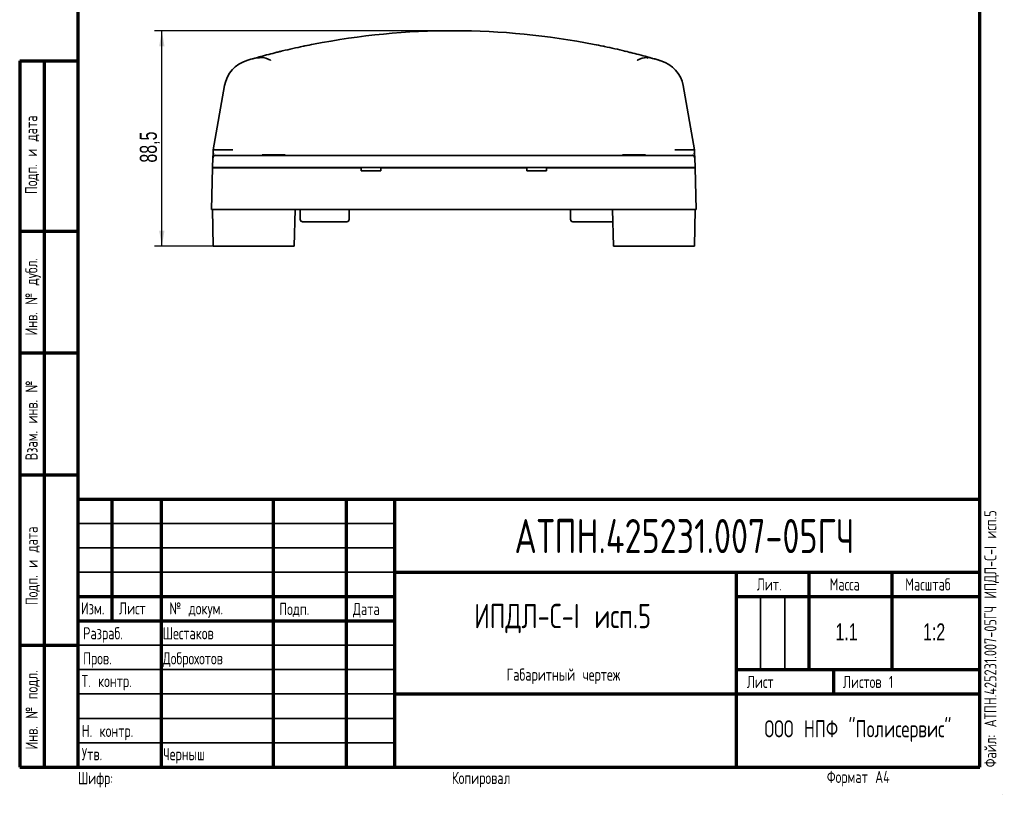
# Model space of a CAD drawing. Header units: millimetres. Extents: x 8 to 210, y -1 to 292.
# Tile 1 of 5: x 8 to 210, y -1 to 158. Entities that reach past the tile are written whole.
import ezdxf

# ---------------------------------------------------------------- set-up
doc = ezdxf.new("R2010")
doc.units = ezdxf.units.MM
doc.layers.add('ЦВЕТ_ОСНОВНОЙ_НАДПИСИ_И_РАМКИ', color=7, linetype='Continuous')
doc.layers.add('ЧЕРТЕЖ', color=7, linetype='Continuous', lineweight=25)
doc.styles.add('SLDTEXTSTYLE0', font='TXT', dxfattribs={"width": 0.7, "bigfont": 'bigfont'})
doc.styles.add('SLDTEXTSTYLE1', font='TXT', dxfattribs={"width": 0.7})
doc.styles.add('SLDTEXTSTYLE2', font='TXT', dxfattribs={"width": 0.605, "bigfont": 'bigfont'})
doc.dimstyles.new('SLDDIMSTYLE1', dxfattribs={"dimtxt": 3.5, "dimasz": 3.2, "dimexe": 0, "dimexo": 0.0625, "dimgap": 0.875, "dimtad": 2, "dimdec": 1, "dimlfac": 2, "dimrnd": 1e-09, "dimzin": 12, "dimdsep": 46, "dimtxsty": 'SLDTEXTSTYLE1', "dimsah": 1, "dimcen": 0.09, "dimadec": 0, "dimazin": 3, "dimtfac": 1, "dimtdec": 1, "dimtofl": 0, "dimtmove": 0, "dimatfit": 3, "dimfxl": 0, "dimfrac": 2, "dimtolj": 1, "dimtzin": 12, "dimarcsym": 0})

# ---------------------------------------------------------------- blocks, each defined once
blk = doc.blocks.new('_D_8')
at = {"layer": 'ЧЕРТЕЖ'}
for p, q in [((96.99, 156.16), (35.67, 156.16)), ((37.17, 111.93), (37.17, 156.16)), ((54.22, 111.93), (35.67, 111.93))]:
    blk.add_line(p, q, dxfattribs=at)
for points in [[(37.17, 156.16), (36.62, 152.96), (37.72, 152.96)], [(37.17, 111.93), (37.72, 115.13), (36.62, 115.13)]]:
    blk.add_solid(points, dxfattribs=at)
at = {"layer": 'ЧЕРТЕЖ', "insert": (32.65, 129.08), "char_height": 3.5, "attachment_point": 1, "rotation": 90, "style": 'SLDTEXTSTYLE1'}
blk.add_mtext('88,5', dxfattribs=at)

msp = doc.modelspace()

# ---------------------------------------------------------------- linework, layer by layer
at = {"color": 7, "linetype": 'Continuous', "lineweight": 35}
for p, q in [((132.37, 151.919), (132.002, 151.979)), ((57.437, 150.679), (56.359, 150.554)), ((59.497, 150.059), (59.438, 150.098)), ((134.754, 150.09), (134.692, 150.05)), ((137.8, 150.502), (136.725, 150.631)), ((137.911, 150.474), (137.791, 150.484)), ((51.697, 148.25), (51.638, 148.19)), ((47.713, 131.711), (50.047, 144.948)), ((144.135, 144.887), (146.458, 131.711)), ((47.69, 131.038), (47.713, 131.711)), ((47.713, 131.711), (47.713, 131.711)), ((51.713, 131.711), (47.926, 131.711)), ((142.458, 131.711), (146.241, 131.711)), ((146.458, 131.711), (146.458, 131.711)), ((146.458, 131.711), (146.482, 131.038)), ((47.586, 128.055), (47.656, 130.073)), ((47.656, 130.073), (47.69, 131.038)), ((48.026, 130.585), (48.086, 130.589)), ((48.026, 130.585), (48.086, 130.589)), ((48.087, 130.563), (48.364, 130.563)), ((48.156, 130.555), (54.152, 130.555)), ((54.152, 130.555), (140.019, 130.555)), ((57.728, 130.691), (57.728, 130.555)), ((58.071, 130.691), (57.728, 130.691)), ((62.443, 130.691), (58.071, 130.691)), ((62.443, 130.555), (62.443, 130.691)), ((131.728, 130.691), (131.728, 130.555)), ((136.128, 130.691), (131.728, 130.691)), ((136.443, 130.691), (136.128, 130.691)), ((136.443, 130.555), (136.443, 130.691)), ((140.019, 130.555), (146.016, 130.555)), ((142.481, 130.563), (142.802, 130.563)), ((145.877, 130.555), (146.016, 130.555)), ((145.932, 130.563), (146.083, 130.563)), ((146.085, 130.589), (146.146, 130.585)), ((146.085, 130.589), (146.146, 130.585)), ((146.515, 130.073), (146.453, 130.075)), ((146.482, 131.038), (146.515, 130.073)), ((146.515, 130.073), (146.586, 128.055)), ((47.355, 119.43), (47.58, 128.005)), ((47.58, 128.005), (54.078, 128.005)), ((54.082, 128.055), (47.586, 128.055)), ((48.428, 128.005), (48.428, 128.055)), ((54.078, 128.005), (78.056, 128.005)), ((54.082, 128.055), (140.09, 128.055)), ((78.053, 128.055), (78.056, 128.005)), ((78.056, 128.005), (78.086, 127.43)), ((82.086, 127.43), (78.086, 127.43)), ((82.116, 128.005), (82.086, 127.43)), ((82.118, 128.055), (82.116, 128.005)), ((82.116, 128.005), (112.056, 128.005)), ((112.056, 128.005), (112.053, 128.055)), ((112.086, 127.43), (112.056, 128.005)), ((116.086, 127.43), (112.086, 127.43)), ((116.086, 127.43), (116.116, 128.005)), ((116.116, 128.005), (116.118, 128.055)), ((116.116, 128.005), (140.094, 128.005)), ((146.586, 128.055), (140.09, 128.055)), ((140.094, 128.005), (146.592, 128.005)), ((145.743, 128.055), (145.743, 128.005)), ((146.592, 128.005), (146.816, 119.43)), ((53.853, 119.43), (47.355, 119.43)), ((47.716, 111.93), (47.585, 119.43)), ((53.853, 119.43), (140.318, 119.43)), ((64.53, 119.43), (64.333, 111.93)), ((64.804, 119.425), (64.53, 119.425)), ((64.804, 119.43), (64.804, 119.425)), ((65.244, 119.425), (64.804, 119.425)), ((65.244, 119.43), (65.244, 119.425)), ((65.607, 119.425), (65.244, 119.425)), ((65.559, 119.425), (65.559, 117.43)), ((65.607, 119.43), (65.607, 119.425)), ((67.083, 119.425), (65.607, 119.425)), ((67.083, 119.43), (67.083, 119.425)), ((67.528, 119.425), (67.128, 119.425)), ((67.331, 119.43), (67.331, 119.425)), ((68.101, 119.425), (67.331, 119.425)), ((68.101, 119.43), (68.101, 119.425)), ((68.538, 119.425), (68.101, 119.425)), ((68.538, 119.43), (68.538, 119.425)), ((69.308, 119.425), (68.538, 119.425)), ((69.308, 119.43), (69.308, 119.425)), ((70.143, 119.425), (69.353, 119.425)), ((70.143, 119.43), (70.143, 119.425)), ((70.505, 119.43), (70.505, 119.425)), ((70.937, 119.425), (70.505, 119.425)), ((70.937, 119.43), (70.937, 119.425)), ((71.559, 119.425), (70.937, 119.425)), ((71.559, 119.43), (71.559, 119.425)), ((72.015, 119.425), (71.559, 119.425)), ((72.015, 119.43), (72.015, 119.425)), ((72.269, 119.43), (72.269, 119.425)), ((73.127, 119.425), (72.269, 119.425)), ((73.474, 119.425), (73.127, 119.425)), ((73.474, 119.43), (73.474, 119.425)), ((73.718, 119.425), (73.474, 119.425)), ((73.718, 119.43), (73.718, 119.425)), ((73.978, 119.43), (73.978, 119.425)), ((75.161, 119.425), (73.978, 119.425)), ((75.161, 119.43), (75.161, 119.425)), ((75.458, 119.43), (75.458, 119.425)), ((76.138, 119.425), (75.458, 119.425)), ((75.612, 117.43), (75.612, 119.425)), ((76.597, 119.425), (76.138, 119.425)), ((76.804, 119.425), (76.597, 119.425)), ((76.804, 119.43), (76.804, 119.425)), ((77.04, 119.43), (77.04, 119.425)), ((77.657, 119.425), (77.04, 119.425)), ((78.135, 119.425), (77.657, 119.425)), ((78.322, 119.425), (78.135, 119.425)), ((78.322, 119.43), (78.322, 119.425)), ((78.438, 119.425), (78.412, 119.425)), ((78.438, 119.43), (78.438, 119.425)), ((78.69, 119.43), (78.69, 119.425)), ((79.123, 119.425), (78.69, 119.425)), ((79.123, 119.43), (79.123, 119.425)), ((79.744, 119.425), (79.123, 119.425)), ((79.744, 119.43), (79.744, 119.425)), ((80.201, 119.425), (79.744, 119.425)), ((80.201, 119.43), (80.201, 119.425)), ((80.455, 119.43), (80.455, 119.425)), ((81.313, 119.425), (80.455, 119.425)), ((81.66, 119.425), (81.313, 119.425)), ((81.66, 119.43), (81.66, 119.425)), ((81.904, 119.425), (81.66, 119.425)), ((81.904, 119.43), (81.904, 119.425)), ((82.131, 119.43), (82.131, 119.425)), ((82.514, 119.425), (82.131, 119.425)), ((82.514, 119.43), (82.514, 119.425)), ((82.626, 119.43), (82.626, 119.425)), ((83.009, 119.425), (82.626, 119.425)), ((83.009, 119.43), (83.009, 119.425)), ((93.893, 119.43), (93.893, 119.425)), ((95.537, 119.425), (93.893, 119.425)), ((95.537, 119.43), (95.537, 119.425)), ((96.335, 119.43), (96.335, 119.425)), ((98.833, 119.425), (96.335, 119.425)), ((98.833, 119.43), (98.833, 119.425)), ((99.631, 119.43), (99.631, 119.425)), ((101.275, 119.425), (99.631, 119.425)), ((101.275, 119.43), (101.275, 119.425)), ((115.642, 119.43), (115.642, 119.425)), ((116.255, 119.425), (115.642, 119.425)), ((116.503, 119.425), (116.255, 119.425)), ((116.503, 119.43), (116.503, 119.425)), ((116.678, 119.425), (116.503, 119.425)), ((116.678, 119.43), (116.678, 119.425)), ((116.74, 119.43), (116.74, 119.425)), ((116.808, 119.425), (116.74, 119.425)), ((116.808, 119.43), (116.808, 119.425)), ((116.949, 119.425), (116.808, 119.425)), ((116.949, 119.43), (116.949, 119.425)), ((117.716, 119.425), (116.949, 119.425)), ((117.716, 119.43), (117.716, 119.425)), ((117.809, 119.425), (117.716, 119.425)), ((117.809, 119.43), (117.809, 119.425)), ((117.889, 119.43), (117.889, 119.425)), ((118.394, 119.425), (117.889, 119.425)), ((118.828, 119.425), (118.394, 119.425)), ((118.828, 119.43), (118.828, 119.425)), ((118.871, 119.43), (118.871, 119.425)), ((118.879, 119.425), (118.871, 119.425)), ((118.906, 119.425), (118.879, 119.425)), ((118.984, 119.425), (118.906, 119.425)), ((119.059, 119.425), (118.984, 119.425)), ((119.08, 119.43), (119.08, 119.425)), ((119.093, 119.425), (119.08, 119.425)), ((119.093, 119.43), (119.093, 119.425)), ((119.879, 119.425), (119.093, 119.425)), ((119.879, 119.43), (119.879, 119.425)), ((120.033, 119.43), (120.033, 119.425)), ((120.112, 119.425), (120.033, 119.425)), ((120.112, 119.43), (120.112, 119.425)), ((120.449, 119.425), (120.112, 119.425)), ((120.915, 119.425), (120.449, 119.425)), ((120.915, 119.43), (120.915, 119.425)), ((121.022, 119.43), (121.022, 117.43)), ((121.133, 119.43), (121.133, 119.425)), ((121.426, 119.425), (121.133, 119.425)), ((121.426, 119.43), (121.426, 119.425)), ((121.73, 119.425), (121.426, 119.425)), ((121.73, 119.43), (121.73, 119.425)), ((122.024, 119.425), (121.73, 119.425)), ((122.024, 119.43), (122.024, 119.425)), ((122.18, 119.43), (122.18, 119.425)), ((122.667, 119.425), (122.18, 119.425)), ((123.154, 119.425), (122.667, 119.425)), ((123.154, 119.43), (123.154, 119.425)), ((123.813, 119.43), (123.813, 119.425)), ((124.305, 119.425), (123.813, 119.425)), ((124.552, 119.425), (124.305, 119.425)), ((124.552, 119.43), (124.552, 119.425)), ((124.651, 119.425), (124.552, 119.425)), ((124.651, 119.43), (124.651, 119.425)), ((124.699, 119.425), (124.683, 119.425)), ((124.699, 119.43), (124.699, 119.425)), ((125.379, 119.43), (125.379, 119.425)), ((125.864, 119.425), (125.379, 119.425)), ((126.192, 119.425), (125.864, 119.425)), ((126.34, 119.425), (126.192, 119.425)), ((126.34, 119.43), (126.34, 119.425)), ((126.422, 119.43), (126.422, 119.425)), ((126.91, 119.425), (126.422, 119.425)), ((127.396, 119.425), (126.91, 119.425)), ((127.396, 119.43), (127.396, 119.425)), ((127.483, 119.43), (127.483, 119.425)), ((127.642, 119.425), (127.483, 119.425)), ((128.006, 119.425), (127.642, 119.425)), ((128.319, 119.425), (128.006, 119.425)), ((128.319, 119.43), (128.319, 119.425)), ((128.39, 119.43), (128.39, 119.425)), ((128.549, 119.425), (128.39, 119.425)), ((128.912, 119.425), (128.549, 119.425)), ((129.225, 119.425), (128.912, 119.425)), ((129.225, 119.43), (129.225, 119.425)), ((129.365, 119.43), (129.365, 119.425)), ((129.642, 119.425), (129.365, 119.425)), ((129.838, 111.93), (129.642, 119.43)), ((146.816, 119.43), (140.318, 119.43)), ((146.586, 119.43), (146.455, 111.93)), ((66.106, 116.93), (66.059, 116.93)), ((67.819, 116.93), (66.106, 116.93)), ((68.229, 116.93), (67.819, 116.93)), ((72.255, 116.93), (68.229, 116.93)), ((72.708, 116.93), (72.255, 116.93)), ((75.022, 116.93), (72.708, 116.93)), ((75.112, 116.93), (75.022, 116.93)), ((121.758, 116.93), (121.522, 116.93)), ((125.191, 116.93), (121.758, 116.93)), ((125.69, 116.93), (125.191, 116.93)), ((129.254, 116.93), (125.69, 116.93)), ((129.518, 116.93), (129.254, 116.93)), ((129.649, 116.93), (129.518, 116.93)), ((129.649, 116.93), (129.707, 116.933)), ((54.215, 111.93), (47.716, 111.93)), ((63.583, 111.93), (54.215, 111.93)), ((64.333, 111.93), (63.583, 111.93)), ((130.588, 111.93), (129.838, 111.93)), ((130.588, 111.93), (139.956, 111.93)), ((146.455, 111.93), (139.956, 111.93))]:
    msp.add_line(p, q, dxfattribs=at)
at = {"color": 7, "linetype": 'Continuous', "lineweight": 35, "flags": 128}
for points in [[(60.784, 151.73), (60.998, 151.783), (61.166, 151.824)], [(132.22, 151.968), (132.233, 151.965), (132.243, 151.962)], [(132.243, 151.962), (132.65, 151.863), (133.008, 151.775)], [(133.008, 151.775), (133.222, 151.722), (133.388, 151.681)], [(55.708, 150.372), (55.723, 150.377), (55.756, 150.386)], [(57.178, 150.601), (56.712, 150.608), (56.248, 150.526)], [(47.765, 131.036), (47.743, 130.902), (47.726, 130.867)], [(48.156, 130.555), (48.06, 130.546), (47.975, 130.521)], [(146.016, 130.555), (146.111, 130.546), (146.197, 130.521)], [(146.445, 130.867), (146.428, 130.902), (146.406, 131.036)]]:
    msp.add_lwpolyline(points, dxfattribs=at)
at = {"color": 7, "linetype": 'Continuous', "lineweight": 35}
for centre, radius, start, end in [((96.988, 6.164), 150, 78.90236, 101.01974), ((97.038, 5.959), 150.211, 103.56325, 103.81618), ((96.989, 6.162), 150.002, 103.50711, 103.56307), ((96.988, 6.164), 150, 101.85606, 103.50711), ((96.988, 6.164), 150, 101.72599, 101.85606), ((96.988, 6.164), 150, 101.01974, 101.72599), ((96.988, 6.164), 150, 78.19592, 78.90236), ((96.988, 6.164), 150, 78.06553, 78.19592), ((96.988, 6.164), 150, 76.4155, 78.06553), ((56.449, 143.819), 6.5, 106.40979, 170), ((96.988, 6.164), 150, 105.75959, 106.40979), ((96.988, 6.165), 150, 105.75959, 106.40979), ((95.007, 13.327), 142.568, 105.29087, 105.77505), ((57.453, 146.993), 3.686, 57.40868, 90.26851), ((136.679, 146.945), 3.687, 89.27255, 121.47416), ((136.716, 150.153), 0.478, 56.7393, 88.77567), ((99.285, 14.428), 141.423, 74.15003, 74.63342), ((96.988, 6.164), 150, 73.50447, 74.1677), ((97.047, 6.368), 149.787, 73.96313, 74.16791), ((96.961, 6.07), 150.098, 73.51237, 73.94685), ((137.734, 143.758), 6.5, 10, 73.50447), ((48.156, 130.055), 0.5, 146.84649, 178), ((48.127, 130.109), 0.44, 110.17581, 184.48931), ((146.044, 130.109), 0.44, 355.51069, 69.82419), ((146.016, 130.055), 0.5, 2, 33.15351), ((66.059, 117.43), 0.5, 180, 270), ((75.112, 117.43), 0.5, 270, 360), ((121.522, 117.43), 0.5, 180, 270)]:
    msp.add_arc(centre, radius, start, end, dxfattribs=at)
for centre, major_axis, ratio, start_param, end_param in [((79.777, 72.011), (107.265, 28.036), 0.7390811, 1.5547142, 1.5861753), ((113.785, 70.1), (108.501, -28.505), 0.7478438, 1.5554766, 1.5865667), ((51.701, 131.292), (3.988, -0.419), 0.0173146, 2.8150615, 3.1403819), ((142.47, 131.292), (3.988, 0.419), 0.0173146, 0.0012108, 0.3299221)]:
    msp.add_ellipse(centre, major_axis=major_axis, ratio=ratio, start_param=start_param, end_param=end_param, dxfattribs=at)
at = {"layer": 'ЦВЕТ_ОСНОВНОЙ_НАДПИСИ_И_РАМКИ', "lineweight": 70}
for p, q in [((20, 5), (20, 292)), ((205, 5), (205, 292)), ((8, 150), (20, 150)), ((8, 150), (8, 5)), ((13, 150), (13, 5)), ((8, 115), (20, 115)), ((8, 90), (20, 90)), ((8, 65), (20, 65)), ((20, 60), (205, 60)), ((27, 35), (27, 60)), ((37, 60), (37, 5)), ((60, 60), (60, 5)), ((75, 60), (75, 5)), ((85, 5), (85, 60)), ((85, 45), (205, 45)), ((155, 45), (155, 5)), ((170, 25), (170, 45)), ((187, 25), (187, 45)), ((20, 40), (85, 40)), ((155, 40), (205, 40)), ((20, 35), (85, 35)), ((8, 30), (20, 30)), ((155, 25), (205, 25)), ((175, 25), (175, 20)), ((85, 20), (205, 20)), ((8, 5), (20, 5)), ((20, 5), (205, 5))]:
    msp.add_line(p, q, dxfattribs=at)
at = {"layer": 'ЦВЕТ_ОСНОВНОЙ_НАДПИСИ_И_РАМКИ', "lineweight": 25}
for p, q in [((20, 150), (20, 5)), ((205, 68), (205, 60)), ((20, 5), (20, 60)), ((205, 5), (205, 60)), ((20, 5), (205, 5))]:
    msp.add_line(p, q, dxfattribs=at)
at = {"layer": 'ЦВЕТ_ОСНОВНОЙ_НАДПИСИ_И_РАМКИ', "lineweight": 35}
for p, q in [((20, 55), (85, 55)), ((20, 50), (85, 50)), ((20, 45), (85, 45)), ((160, 40), (160, 25)), ((165, 40), (165, 25)), ((20, 30), (85, 30)), ((20, 25), (85, 25)), ((20, 20), (85, 20)), ((20, 15), (85, 15)), ((20, 10), (85, 10))]:
    msp.add_line(p, q, dxfattribs=at)

# ---------------------------------------------------------------- texts
at = {"layer": 'ЦВЕТ_ОСНОВНОЙ_НАДПИСИ_И_РАМКИ', "color": 7, "char_height": 2.5, "attachment_point": 1, "rotation": 90, "style": 'SLDTEXTSTYLE0'}
for s, insert in [('Подп. и дата', (9.102, 122.618)), ('Инв. № дубл.', (9.144, 93.587)), ('Взам. инв. №', (9.177, 67.975)), ('Подп. и дата', (9.22, 38.226)), ('Инв. № подл.', (9.205, 8.609))]:
    msp.add_mtext(s, dxfattribs=dict(at, insert=insert))
at = {"layer": 'ЦВЕТ_ОСНОВНОЙ_НАДПИСИ_И_РАМКИ', "insert": (205.937, 4.941), "char_height": 2.5, "attachment_point": 1, "rotation": 90, "style": 'SLDTEXTSTYLE0'}
msp.add_mtext('Файл: АТПН.425231.007-05ГЧ ИПДЛ-С-I исп.5', dxfattribs=at)
at = {"layer": 'ЦВЕТ_ОСНОВНОЙ_НАДПИСИ_И_РАМКИ'}
for s, insert, char_height, attachment_point, style in [('АТПН.425231.007-05ГЧ', (144.401, 55.915), 7, 2, 'SLDTEXTSTYLE0'), ('Лит.', (159.241, 43.743), 2.5, 1, 'SLDTEXTSTYLE0'), ('Масса', (174.197, 43.743), 2.5, 1, 'SLDTEXTSTYLE0'), ('Масштаб', (189.706, 43.743), 2.5, 1, 'SLDTEXTSTYLE0'), ('Изм.', (20.563, 38.821), 2.5, 1, 'SLDTEXTSTYLE0'), ('Лист', (28.365, 38.821), 2.5, 1, 'SLDTEXTSTYLE0'), ('№ докум.', (38.707, 38.821), 2.5, 1, 'SLDTEXTSTYLE0'), ('Подп.', (61.26, 38.698), 2.5, 1, 'SLDTEXTSTYLE0'), ('Дата', (76.379, 38.698), 2.5, 1, 'SLDTEXTSTYLE0'), ('ИПДЛ-С-I исп.5', (119.405, 38.502), 5, 2, 'SLDTEXTSTYLE0'), ('1.1', (177.662, 34.492), 3.5, 2, 'SLDTEXTSTYLE1'), ('1:2', (195.632, 34.492), 3.5, 2, 'SLDTEXTSTYLE1'), ('Разраб.', (21.018, 33.711), 2.5, 1, 'SLDTEXTSTYLE0'), ('Шестаков', (37.353, 33.711), 2.5, 1, 'SLDTEXTSTYLE0'), ('Пров.', (21.018, 28.564), 2.5, 1, 'SLDTEXTSTYLE0'), ('Доброхотов', (37.353, 28.564), 2.5, 1, 'SLDTEXTSTYLE0'), ('Габаритный чертеж', (119.557, 25.228), 2.5, 2, 'SLDTEXTSTYLE0'), ('Т. контр.', (20.738, 23.902), 2.5, 1, 'SLDTEXTSTYLE0'), ('Лист', (157.205, 23.728), 2.5, 1, 'SLDTEXTSTYLE0'), ('Листов 1', (176.921, 23.728), 2.5, 1, 'SLDTEXTSTYLE0'), ('ООО НПФ "Полисервис"', (180.003, 14.603), 3.5, 2, 'SLDTEXTSTYLE0'), ('Н. контр.', (20.738, 13.669), 2.5, 1, 'SLDTEXTSTYLE0'), ('Утв.', (20.738, 8.895), 2.5, 1, 'SLDTEXTSTYLE0'), ('Черныш', (37.444, 8.895), 2.5, 1, 'SLDTEXTSTYLE0'), ('Копировал', (96.68, 4.011), 2.5, 1, 'SLDTEXTSTYLE0'), ('Формат A4', (173.631, 4.226), 2.5, 1, 'SLDTEXTSTYLE0'), ('Версия 3', (209.458, -0.671), 0.1, 1, 'SLDTEXTSTYLE2')]:
    msp.add_mtext(s, dxfattribs=dict(at, insert=insert, char_height=char_height, attachment_point=attachment_point, style=style))
at = {"layer": 'ЦВЕТ_ОСНОВНОЙ_НАДПИСИ_И_РАМКИ', "color": 7, "insert": (19.956, 3.976), "char_height": 2.5, "attachment_point": 1, "style": 'SLDTEXTSTYLE0'}
msp.add_mtext('Шифр:', dxfattribs=at)

# ---------------------------------------------------------------- dimensions: what is measured, and where the dimension line sits
at = {"layer": 'ЧЕРТЕЖ'}
dim = msp.add_linear_dim(base=(37.165, 156.164), p1=(54.215, 111.93), p2=(96.988, 156.164), angle=90, dimstyle='SLDDIMSTYLE1', dxfattribs=at)
dim.commit()
dim.dimension.update_dxf_attribs({"geometry": '_D_8', "text_midpoint": (37.165, 133.589), "dimtype": 160})

doc.saveas('drawing.dxf')
